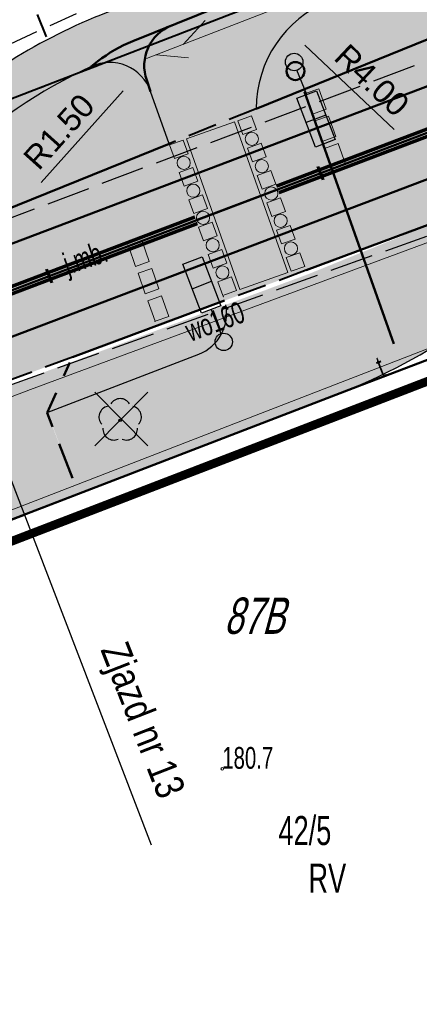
# Model space of a CAD drawing. Header units: metres. Extents: x 7429064 to 7431133, y 5709479 to 5714472.
# Tile 10 of 140: x 7429258 to 7429272, y 5709646 to 5709680. Entities that reach past the tile are written whole.
import ezdxf
from ezdxf.enums import TextEntityAlignment as Align

# ---------------------------------------------------------------- set-up
doc = ezdxf.new("R2010")
doc.units = ezdxf.units.M
for name, pattern in [('1', [0]), ('12', [3, 1, -1, 0, -1]), ('2_KTCR01', [1.5, 1, -0.5]), ('2_KTJZ01', [2, 1.5, -0.5]), ('3_KTJZ01', [2, 1.5, -0.5]), ('4', [2.5, 1.5, -1]), ('4_SUPT_01', [0]), ('4_SUPW_01', [0]), ('7_1', [0]), ('7_SUPT_01', [0]), ('7_SUPW_01', [0]), ('CENTER2', [1.125, 0.75, -0.125, 0.125, -0.125]), ('DASHED', [19.05, 12.7, -6.35]), ('HIDDEN', [0.375, 0.25, -0.125])]:
    doc.linetypes.add(name, pattern=pattern)
for name, color, linetype, lineweight in [('#proj. światłowód', 1, '2_KTCR01', 18), ('_D_7_TEREN NIEZBEDNY DLA OB_BUD', 252, 'HIDDEN', 50), ('_D_8_Wymiary', 7, 'Continuous', 20), ('_skarpy', 84, 'Continuous', 40), ('_wycinka_ZUDP', 1, 'Continuous', 30), ('D_1_KOCIE OCZKA', 7, 'Continuous', 50), ('D_1_LINIA_KRAWĘŻNIK_BET_20_30 WYN 0-2 CM', 5, 'HIDDEN', 40), ('D_1_LINIA_KRAWĘŻNIK_BET_20_30 WYN 12 CM - III', 7, 'Continuous', 50), ('EADTD_T_0', 252, 'Continuous', 25), ('gaPoziome', 7, 'Continuous', 30), ('GMINA_L_0', 252, '12', 35), ('HECZ BRUKOWANIA KOSTKA KAMIENNA 9_11', 42, 'Continuous', 13), ('KRAWĘŻNIK BETONOWY 12_25 WYN 0 CM', 250, 'DASHED', 50), ('KTJZ_E_T_0', 252, 'Continuous', 15), ('KTJZ_L_0', 252, '2_KTJZ01', 30), ('LINIE_ROZGRANICZAJACE_L_0', 252, 'Continuous', 50), ('OBOP_T_1', 82, 'Continuous', 30), ('OBREB_L_0', 252, '4', 18), ('RTPW_T_0', 252, 'Continuous', 15), ('SUPT_E_T_0', 252, 'Continuous', 15), ('SUPT_L_0', 252, '4_SUPT_01', 18), ('SUPW_E_T_0', 252, 'Continuous', 15), ('SUPW_L_0', 252, '4_SUPW_01', 18)]:
    doc.layers.add(name, color=color, linetype=linetype, lineweight=lineweight)
for name, color, linetype in [('[osw]_istn_oprawy oświetleniowe - demontaż', 5, 'Continuous'), ('_1_Mapa', 7, 'Continuous'), ('_1_X-REFY', 7, 'Continuous'), ('C-DROGI-SYTUACJA-ETYKIETY', 7, 'Continuous'), ('D_1_LINIA_OPIS_ZJAZDY', 7, 'Continuous'), ('zzz.gaHSDomyslna', 7, 'Continuous')]:
    doc.layers.add(name, color=color, linetype=linetype)
doc.layers.add('_Brudnopis', color=22, linetype='Continuous', lineweight=50, plot=False)
for name, color, linetype, lineweight, true_color, transparency in [('_D_2_HECZ_CPR', 7, 'Continuous', 0, 0xb3b3ff, 0.5), ('D_2_HECZ_JEZDNIA KR3- NOWA KONSTRUKCJA', 7, 'Continuous', 13, 0x99e6ff, 0.3), ('D_2_HECZ_ZIELEN', 7, 'Continuous', 13, 0xd6ffd6, 0.3)]:
    doc.layers.add(name, color=color, linetype=linetype, lineweight=lineweight, true_color=true_color, transparency=transparency)
doc.layers.add('D_1_LINIA_OBRZEŻE_BET_6x30cm - III', color=24, linetype='Continuous', lineweight=30, transparency=0.3)
doc.layers.add('D_2_HECZ_ZJAZDY - KOSTKA BET', color=214, linetype='Continuous', lineweight=13, transparency=0.3)
for name, color, linetype, lineweight, true_color in [('DZIALKA_L_0', 7, '1', 40, 0x008000), ('DZIALKA_T_0', 7, 'Continuous', 40, 0x008000), ('HECZ DROGI ROWEROWE', 7, 'Continuous', 13, 0xff8a8a), ('KONTUR_T_0', 7, 'Continuous', 18, 0x008000)]:
    doc.layers.add(name, color=color, linetype=linetype, lineweight=lineweight, true_color=true_color)
doc.styles.add('major_arial', font='arial.ttf')
doc.styles.add('Styl Arial', font='arial.ttf', dxfattribs={"width": 0.8, "height": 0.9})
doc.dimstyles.new('major_500', dxfattribs={"dimtxt": 0.8, "dimasz": 0.8, "dimexe": 0.5, "dimexo": 1, "dimgap": 0.3, "dimtad": 1, "dimzin": 1, "dimdsep": 46, "dimtxsty": 'major_arial', "dimcen": 0, "dimse1": 1, "dimse2": 1, "dimaunit": 1, "dimadec": 1, "dimazin": 0, "dimtfac": 1, "dimtix": 1, "dimtmove": 0, "dimatfit": 3, "dimfxl": 2, "dimfxlon": 1, "dimtolj": 1, "dimarcsym": 0})

# ---------------------------------------------------------------- blocks, each defined once
blk = doc.blocks.new('A$C59100B2D')
at = {"layer": '_wycinka_ZUDP'}
for points in [[(0.701, -0.713), (-0.701, 0.713)], [(-0.7, -0.713), (0.701, 0.713)]]:
    blk.add_lwpolyline(points, dxfattribs=at)
blk = doc.blocks.new('*D63')
at = {"layer": '_D_8_Wymiary', "color": 0, "lineweight": -2, "transparency": 16777216}
blk.add_line((7429270.945, 5709676.331), (7429267.862, 5709679.243), dxfattribs=at)
at = {"layer": '_D_8_Wymiary', "color": 0, "transparency": 16777216}
blk.add_solid([(7429267.953, 5709679.34), (7429267.77, 5709679.146), (7429267.28, 5709679.793)], dxfattribs=at)
at = {"layer": 'Defpoints', "color": 0, "transparency": 16777216}
for p in [(7429267.28, 5709679.793), (7429270.188, 5709677.046)]:
    blk.add_point(p, dxfattribs=at)
at = {"layer": '_D_8_Wymiary', "color": 0, "transparency": 16777216, "insert": (7429270.18, 5709678.027), "char_height": 0.8, "attachment_point": 5, "rotation": 316.6315, "style": 'major_arial'}
blk.add_mtext('\\A1;R4.00', dxfattribs=at)
blk = doc.blocks.new('*D64')
at = {"layer": '_D_8_Wymiary', "color": 0, "lineweight": -2, "transparency": 16777216}
blk.add_line((7429258.775, 5709674.505), (7429261.602, 5709677.665), dxfattribs=at)
at = {"layer": '_D_8_Wymiary', "color": 0, "transparency": 16777216}
blk.add_solid([(7429261.503, 5709677.754), (7429261.702, 5709677.576), (7429262.136, 5709678.262)], dxfattribs=at)
at = {"layer": 'Defpoints', "color": 0, "transparency": 16777216}
for p in [(7429262.136, 5709678.262), (7429261.136, 5709677.144)]:
    blk.add_point(p, dxfattribs=at)
at = {"layer": '_D_8_Wymiary', "color": 0, "transparency": 16777216, "insert": (7429259.394, 5709676.259), "char_height": 0.8, "attachment_point": 5, "rotation": 48.1798, "style": 'major_arial'}
blk.add_mtext('\\A1;R1.50', dxfattribs=at)
blk = doc.blocks.new('3_OBOP02_01')
at = {"linetype": 'Continuous'}
blk.add_circle((0, 0), 0.045, dxfattribs=at)
for centre, start, end in [((0, 0.375), 30.1401, 149.8599), ((-0.357, 0.116), 102.1445, 221.86), ((0.357, 0.116), 318.14, 77.8555), ((-0.22, -0.303), 174.1482, 293.8542), ((0.22, -0.303), 246.1458, 5.8518)]:
    blk.add_arc(centre, 0.375, start, end, dxfattribs=at)
blk = doc.blocks.new('3_RTPW01')
at = {"linetype": 'Continuous'}
blk.add_circle((0, 0), 0.045, dxfattribs=at)
blk = doc.blocks.new('X-ref_MDCP_Szara')
at = {"layer": 'DZIALKA_L_0', "linetype": '1'}
for p, q in [((7429307.84, 5709696.73), (7429130.469, 5709628.223)), ((7429254.23, 5709661.54), (7429279.02, 5709671.07))]:
    blk.add_line(p, q, dxfattribs=at)
at = {"layer": 'GMINA_L_0', "linetype": '12'}
blk.add_line((7429100.731, 5709616.737), (7429307.84, 5709696.73), dxfattribs=at)
at = {"layer": 'KTJZ_L_0', "linetype": '3_KTJZ01'}
for p, q in [((7429244.04, 5709668.13), (7429272.11, 5709678.71)), ((7429273.94, 5709673.32), (7429245.41, 5709663.13))]:
    blk.add_line(p, q, dxfattribs=at)
at = {"layer": 'LINIE_ROZGRANICZAJACE_L_0', "flags": 128}
for points in [[(7429269.686, 5709667.482), (7429272.487, 5709668.547)], [(7429269.686, 5709667.482), (7429272.487, 5709668.547)], [(7429254.23, 5709661.54), (7429269.686, 5709667.482)], [(7429254.23, 5709661.54), (7429269.686, 5709667.482)]]:
    blk.add_lwpolyline(points, dxfattribs=at)
at = {"layer": 'OBREB_L_0', "linetype": '4'}
blk.add_line((7429254.23, 5709661.54), (7429279.02, 5709671.07), dxfattribs=at)
at = {"layer": 'SUPT_L_0', "linetype": '7_SUPT_01'}
for p, q in [((7429262.413, 5709678.776), (7429267.077, 5709680.58)), ((7429263.673, 5709679.263), (7429264.425, 5709680.09)), ((7429262.74, 5709678.903), (7429263.853, 5709678.797)), ((7429230.45, 5709652.66), (7429278.75, 5709671.36))]:
    blk.add_line(p, q, dxfattribs=at)
at = {"layer": 'SUPW_L_0', "linetype": '7_SUPW_01'}
for q in [(7429295.17, 5709680.98), (7429178.651, 5709637.494)]:
    blk.add_line((7429258.41, 5709667.37), q, dxfattribs=at)
at = {"layer": 'SUPW_L_0', "linetype": '7_1'}
for p, q in [((7429258.41, 5709667.37), (7429295.17, 5709680.98)), ((7429178.651, 5709637.494), (7429258.41, 5709667.37))]:
    blk.add_line(p, q, dxfattribs=at)
at = {"layer": 'OBOP_T_1'}
blk.add_blockref('3_OBOP02_01', (7429261.5, 5709666.313), dxfattribs=at)
at = {"layer": 'RTPW_T_0'}
blk.add_blockref('3_RTPW01', (7429265.02, 5709654.31), dxfattribs=at)
at = {"layer": 'DZIALKA_T_0', "width": 0.7}
blk.add_text('42/5', height=1, dxfattribs=at).set_placement((7429266.958, 5709652.683), align=Align.TOP_LEFT)
at = {"layer": 'EADTD_T_0', "oblique": 15, "width": 0.7}
blk.add_text('87B', height=1.25, dxfattribs=at).set_placement((7429266.124, 5709658.958), align=Align.CENTER)
at = {"layer": 'KONTUR_T_0', "width": 0.7}
blk.add_text('RV', height=1, dxfattribs=at).set_placement((7429267.992, 5709651.041), align=Align.TOP_LEFT)
at = {"layer": 'KTJZ_E_T_0', "width": 0.7}
blk.add_text('j.mb.', height=0.75, rotation=18.7117, dxfattribs=at).set_placement((7429260.325, 5709671.834), align=Align.MIDDLE)
at = {"layer": 'RTPW_T_0', "width": 0.7}
blk.add_text('180.7', height=0.75, dxfattribs=at).set_placement((7429265.02, 5709654.31))
at = {"layer": 'SUPT_E_T_0', "width": 0.7}
blk.add_text('t', height=0.75, rotation=21.1646, dxfattribs=at).set_placement((7429270.475, 5709668.156), align=Align.MIDDLE)
at = {"layer": 'SUPW_E_T_0', "width": 0.7}
blk.add_text('wo160', height=0.75, rotation=20.3165, dxfattribs=at).set_placement((7429264.764, 5709669.723), align=Align.MIDDLE)
blk = doc.blocks.new('gaHSPos')
at = {"color": 0, "linetype": 'Continuous', "lineweight": 0}
blk.add_point((0, 0), dxfattribs=at)
blk = doc.blocks.new('X-ref_Oświetlenie i teletechnika')
at = {"layer": '#proj. światłowód', "lineweight": 30, "flags": 128}
blk.add_lwpolyline([(7429617.95, 5709967.85), (7429611.163, 5709956.371), (7429573.165, 5709923.859), (7429535.247, 5709891.397), (7429497.339, 5709858.957), (7429459.29, 5709826.673), (7429421.225, 5709794.375), (7429383.144, 5709762.063), (7429345.12, 5709729.801), (7429305.765, 5709699.935), (7429266.407, 5709683.285), (7429226.48, 5709664.88)], dxfattribs=at)
at = {"layer": 'gaPoziome', "color": 140}
for p in [(7429263.269, 5709679.916), (7429263.269, 5709679.916), (7429260.504, 5709678.504), (7429260.504, 5709678.504)]:
    blk.add_blockref('gaHSPos', p, dxfattribs=at)
blk = doc.blocks.new('*U261')
at = {"layer": 'zzz.gaHSDomyslna'}
blk.add_hatch(color=1, dxfattribs=at).paths.add_polyline_path([(2.421, -4.977), (4.08, -4.39), (2.243, 0.795), (0.584, 0.207)])
at = {"layer": 'zzz.gaHSDomyslna', "color": 1, "linetype": 'Continuous', "lineweight": 0}
blk.add_lwpolyline([(2.421, -4.977), (4.08, -4.39), (2.243, 0.795), (0.584, 0.207)], close=True, dxfattribs=at)
blk = doc.blocks.new('*U262')
at = {"layer": 'zzz.gaHSDomyslna'}
for points in [[(2.995, 0.53), (2.523, 0.363), (2.357, 0.835), (2.828, 1.002)], [(0, 0), (0.471, 0.167), (0.638, -0.304), (0.167, -0.471)], [(3.329, -0.412), (2.857, -0.579), (2.69, -0.108), (3.162, 0.059)], [(0.334, -0.943), (0.805, -0.776), (0.972, -1.247), (0.501, -1.414)], [(3.663, -1.355), (3.191, -1.522), (3.024, -1.051), (3.496, -0.884)], [(0.668, -1.885), (1.139, -1.718), (1.306, -2.19), (0.835, -2.357)], [(3.996, -2.297), (3.525, -2.464), (3.358, -1.993), (3.83, -1.826)], [(1.002, -2.828), (1.473, -2.661), (1.64, -3.132), (1.169, -3.299)], [(4.33, -3.24), (3.859, -3.407), (3.692, -2.936), (4.163, -2.769)], [(1.336, -3.77), (1.807, -3.604), (1.974, -4.075), (1.502, -4.242)], [(4.664, -4.183), (4.193, -4.35), (4.026, -3.878), (4.497, -3.711)], [(1.669, -4.713), (2.141, -4.546), (2.308, -5.017), (1.836, -5.184)]]:
    blk.add_hatch(color=140, dxfattribs=at).paths.add_polyline_path(points)
at = {"layer": 'zzz.gaHSDomyslna', "color": 140, "linetype": 'Continuous', "lineweight": 0}
for points in [[(2.995, 0.53), (2.523, 0.363), (2.357, 0.835), (2.828, 1.002), (2.995, 0.53)], [(0, 0), (0.471, 0.167), (0.638, -0.304), (0.167, -0.471), (0, 0)], [(3.329, -0.412), (2.857, -0.579), (2.69, -0.108), (3.162, 0.059), (3.329, -0.412)], [(0.334, -0.943), (0.805, -0.776), (0.972, -1.247), (0.501, -1.414), (0.334, -0.943)], [(3.663, -1.355), (3.191, -1.522), (3.024, -1.051), (3.496, -0.884), (3.663, -1.355)], [(0.668, -1.885), (1.139, -1.718), (1.306, -2.19), (0.835, -2.357), (0.668, -1.885)], [(3.996, -2.297), (3.525, -2.464), (3.358, -1.993), (3.83, -1.826), (3.996, -2.297)], [(1.002, -2.828), (1.473, -2.661), (1.64, -3.132), (1.169, -3.299), (1.002, -2.828)], [(4.33, -3.24), (3.859, -3.407), (3.692, -2.936), (4.163, -2.769), (4.33, -3.24)], [(1.336, -3.77), (1.807, -3.604), (1.974, -4.075), (1.502, -4.242), (1.336, -3.77)], [(4.664, -4.183), (4.193, -4.35), (4.026, -3.878), (4.497, -3.711), (4.664, -4.183)], [(1.669, -4.713), (2.141, -4.546), (2.308, -5.017), (1.836, -5.184), (1.669, -4.713)]]:
    blk.add_lwpolyline(points, close=True, dxfattribs=at)
at = {"layer": 'zzz.gaHSDomyslna'}
blk.add_blockref('*U261', (0, 0), dxfattribs=at)
at = {"layer": 'zzz.gaHSDomyslna', "color": 140}
for p in [(-0.014, 0.041), (1.851, -5.225)]:
    blk.add_blockref('gaHSPos', p, dxfattribs=at)
blk = doc.blocks.new('*U264')
at = {"linetype": 'Continuous', "lineweight": 0}
h = blk.add_hatch(color=0, dxfattribs=at)
edge = h.paths.add_edge_path()
edge.add_ellipse((-0.228, 0.39), major_axis=(0, 0.39), ratio=0.333333, start_angle=339.1791, end_angle=685.9352)
edge.add_line((-0.155, 0.713), (-0.151, 0.752))
edge.add_line((-0.151, 0.752), (0.003, 0.445))
edge.add_arc((-0.011, 0.437), 0.016, 0, 26.5651, ccw=False)
edge.add_line((0.005, 0.437), (0.005, 0.276))
edge.add_arc((0.021, 0.276), 0.016, 180, 270)
edge.add_line((0.021, 0.26), (0.049, 0.26))
edge.add_arc((0.049, 0.276), 0.016, 270, 290.3551)
edge.add_line((0.055, 0.261), (0.103, 0.279))
edge.add_ellipse((0.227, 0.39), major_axis=(0, 0.39), ratio=0.333333, start_angle=106.5707, end_angle=378.3144)
edge.add_line((0.187, 0.76), (0.14, 0.987))
edge.add_line((0.14, 0.987), (0.163, 1.147))
edge.add_line((0.163, 1.147), (0.167, 1.147))
edge.add_line((0.167, 1.147), (0.176, 1.175))
edge.add_line((0.176, 1.175), (0.176, 1.211))
edge.add_line((0.176, 1.211), (0.093, 1.211))
edge.add_line((0.093, 1.211), (0.089, 1.175))
edge.add_line((0.089, 1.175), (0.132, 1.147))
edge.add_line((0.132, 1.147), (0.12, 1.067))
edge.add_line((0.12, 1.067), (-0.117, 1.067))
edge.add_line((-0.117, 1.067), (-0.103, 1.191))
edge.add_spline(control_points=[(-0.103, 1.191), (-0.102, 1.195), (-0.095, 1.208), (-0.078, 1.21), (-0.065, 1.211)], knot_values=[0, 0, 0, 0, 0.02025, 0.071822, 0.071822, 0.071822, 0.071822], degree=3, periodic=0)
edge.add_line((-0.065, 1.211), (-0.033, 1.211))
edge.add_line((-0.033, 1.211), (-0.033, 1.3))
edge.add_line((-0.033, 1.3), (-0.085, 1.3))
edge.add_spline(control_points=[(-0.085, 1.3), (-0.091, 1.299), (-0.097, 1.296), (-0.102, 1.293)], knot_values=[0.067484, 0.067484, 0.067484, 0.067484, 0.093736, 0.093736, 0.093736, 0.093736], degree=3, periodic=0)
edge.add_arc((-0.075, 1.247), 0.0531, 120.1379, 168.8933)
edge.add_line((-0.127, 1.257), (-0.181, 0.755))
h.paths.add_polyline_path([(-0.127, 0.975), (0.107, 0.975), (0.032, 0.455), (-0.144, 0.809)], flags=16)
edge = h.paths.add_edge_path(flags=16)
edge.add_ellipse((-0.228, 0.39), major_axis=(0, -0.292), ratio=0.350072, start_angle=159.1526, end_angle=502.0815, ccw=False)
edge.add_line((-0.191, 0.663), (-0.211, 0.477))
edge.add_arc((-0.219, 0.478), 0.00832, 322.797, 353.8856, ccw=False)
edge.add_line((-0.213, 0.473), (-0.234, 0.446))
edge.add_arc((-0.215, 0.431), 0.0237, 142.797, 180)
edge.add_line((-0.238, 0.431), (-0.238, 0.371))
edge.add_arc((-0.23, 0.371), 0.00832, 180, 270)
edge.add_line((-0.23, 0.363), (-0.225, 0.363))
edge.add_arc((-0.225, 0.371), 0.00832, 270, 333.0195)
edge.add_spline(control_points=[(-0.217, 0.367), (-0.21, 0.383), (-0.195, 0.411), (-0.184, 0.442), (-0.182, 0.457), (-0.182, 0.458)], knot_values=[0.007888, 0.007888, 0.007888, 0.007888, 0.089431, 0.152858, 0.158023, 0.158023, 0.158023, 0.158023], degree=3, periodic=0)
edge.add_line((-0.182, 0.458), (-0.165, 0.621))
edge = h.paths.add_edge_path(flags=16)
edge.add_line((0.127, 0.896), (0.162, 0.727))
edge.add_ellipse((0.227, 0.39), major_axis=(0, 0.39), ratio=0.333333, start_angle=390.3444, end_angle=440.4059)
edge.add_line((0.099, 0.455), (0.064, 0.455))
edge.add_line((0.064, 0.455), (0.127, 0.896))
edge = h.paths.add_edge_path(flags=16)
edge.add_ellipse((0.227, 0.39), major_axis=(0, -0.292), ratio=0.350072, start_angle=290.1309, end_angle=617.1604, ccw=False)
edge.add_line((0.131, 0.289), (0.227, 0.325))
edge.add_arc((0.181, 0.387), 0.0774, 307.1318, 362.4334)
edge.add_line((0.258, 0.39), (0.258, 0.439))
edge.add_arc((0.242, 0.439), 0.016, 0, 90)
edge.add_line((0.242, 0.455), (0.128, 0.455))
blk = doc.blocks.new('zk.P-14')
at = {"linetype": 'Continuous', "lineweight": 0}
blk.add_hatch(color=0, dxfattribs=at).paths.add_polyline_path([(0.375, -0.5), (0.375, 0), (-0.375, 0), (-0.375, -0.5)])
at = {"color": 0, "linetype": 'Continuous', "lineweight": 0}
blk.add_lwpolyline([(-0.375, 0), (0.375, 0), (0.375, -0.5), (-0.375, -0.5), (-0.375, 0)], dxfattribs=at)
blk = doc.blocks.new('*U233')
at = {"layer": 'zzz.gaHSDomyslna', "color": 140, "rotation": 109.5048767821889}
for p in [(-0.793, 2.239), (-0.459, 1.296), (-0.125, 0.353)]:
    blk.add_blockref('zk.P-14', p, dxfattribs=at)
at = {"layer": 'zzz.gaHSDomyslna', "color": 140}
for p in [(-0.94, 2.654), (0, 0)]:
    blk.add_blockref('gaHSPos', p, dxfattribs=at)
blk = doc.blocks.new('*U239')
at = {"layer": 'zzz.gaHSDomyslna', "color": 140}
for points in [[(18.666, 7.196, 0.12, 0.12, 0), (-0.042, 0.112, 0.12, 0.12, 0)], [(18.751, 6.971, 0.12, 0.12, 0), (0.042, -0.112, 0.12, 0.12, 0)]]:
    blk.add_lwpolyline(points, format="xyseb", dxfattribs=at)
at = {"color": 140}
for p in [(18.709, 7.083), (0, 0)]:
    blk.add_blockref('gaHSPos', p, dxfattribs=at)
blk = doc.blocks.new('*U240')
at = {"layer": 'zzz.gaHSDomyslna', "color": 140}
for points in [[(8.65, 3.421, 0.12, 0.12, -0.003018), (6.174, 2.466, 0.12, 0.12, 0), (-0.042, 0.112, 0.12, 0.12, 0)], [(8.738, 3.197, 0.12, 0.12, -0.003018), (6.259, 2.241, 0.12, 0.12, 0), (0.042, -0.112, 0.12, 0.12, 0)]]:
    blk.add_lwpolyline(points, format="xyseb", dxfattribs=at)
at = {"color": 140}
for p in [(8.694, 3.309), (0, 0)]:
    blk.add_blockref('gaHSPos', p, dxfattribs=at)
blk = doc.blocks.new('doświetlenie')
at = {"layer": '[osw]_istn_oprawy oświetleniowe - demontaż', "lineweight": 30}
h = blk.add_hatch(color=1, dxfattribs=at)
h.dxf.hatch_style = 1
h.paths.add_polyline_path([(7430126.269, 5712557.897), (7430126.269, 5712558.497), (7430125.519, 5712558.497), (7430125.519, 5712557.897)])
at = {"layer": '[osw]_istn_oprawy oświetleniowe - demontaż', "color": 1, "lineweight": 30, "flags": 128}
blk.add_lwpolyline([(7430124.769, 5712557.897), (7430124.769, 5712558.497), (7430126.269, 5712558.497), (7430126.269, 5712557.897)], close=True, dxfattribs=at)
for points in [[(7430125.519, 5712558.497), (7430125.519, 5712557.897)], [(7430124.769, 5712558.197), (7430124.019, 5712558.184)]]:
    blk.add_lwpolyline(points, dxfattribs=at)
at = {"layer": '[osw]_istn_oprawy oświetleniowe - demontaż', "color": 1, "lineweight": 30}
blk.add_circle((7430123.769, 5712558.192), 0.25, dxfattribs=at)
blk = doc.blocks.new('KOCIE OCZKO')
at = {"layer": 'D_1_KOCIE OCZKA'}
h = blk.add_hatch(color=6, dxfattribs=at)
h.dxf.hatch_style = 1
edge = h.paths.add_edge_path()
edge.add_arc((7409222.655, 5695210.451), 0.227, 0, 360)
at = {"layer": 'D_1_KOCIE OCZKA', "lineweight": 18}
blk.add_circle((7409222.655, 5695210.451), 0.227, dxfattribs=at)
blk = doc.blocks.new('X-ref_SOR')
at = {"layer": '[osw]_istn_oprawy oświetleniowe - demontaż', "xscale": 1.2, "yscale": 1.2, "zscale": 1.2}
for p, rotation in [((-2157493.257, 11590469.852), 290.9194303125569), ((17016025.826, -171122.179), 110.9194303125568)]:
    blk.add_blockref('doświetlenie', p, dxfattribs=dict(at, rotation=rotation))
at = {"layer": 'D_1_KOCIE OCZKA', "rotation": 318.6994873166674}
for p in [(-1895860.126, 6321251.418), (-1895862.472, 6321250.591), (-1895859.781, 6321250.474), (-1895862.141, 6321249.631), (-1895859.453, 6321249.536), (-1895861.806, 6321248.698), (-1895859.13, 6321248.596), (-1895861.472, 6321247.756), (-1895858.774, 6321247.641), (-1895861.138, 6321246.813)]:
    blk.add_blockref('KOCIE OCZKO', p, dxfattribs=at)
at = {"layer": 'gaPoziome', "color": 140}
for p in [(7429263.269, 5709679.916), (7429263.269, 5709679.916), (7429260.504, 5709678.504), (7429260.504, 5709678.504)]:
    blk.add_blockref('gaHSPos', p, dxfattribs=at)
at = {"layer": 'gaPoziome', "color": 140, "rotation": 124.9964014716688}
blk.add_blockref('*U264', (7429259.132, 5709678.849), dxfattribs=at)
at = {"layer": 'gaPoziome'}
for name, p in [('*U240', (7429266.928, 5709674.268)), ('*U233', (7429268.799, 5709674.977)), ('*U262', (7429263.203, 5709675.799)), ('*U239', (7429245.413, 5709666.122)), ('*U233', (7429262.701, 5709669.729))]:
    blk.add_blockref(name, p, dxfattribs=at)
blk = doc.blocks.new('AeccTickLine')
at = {"color": 0, "linetype": 'ByBlock', "lineweight": -2}
blk.add_line((0, 1), (0, -1), dxfattribs=at)
blk = doc.blocks.new('OŚ_Dąbrowskiego_1')
at = {"layer": '_D_8_Wymiary', "color": 1, "linetype": 'CENTER2', "lineweight": 35, "flags": 128}
blk.add_lwpolyline([(7429230.998, 5709660.664), (7429273.145, 5709676.622, 0.085629), (7429337.582, 5709714.618), (7429502.301, 5709854.381), (7429714.669, 5710036.139), (7429868.111, 5710165.952)], format="xyb", dxfattribs=at)
at = {"layer": 'C-DROGI-SYTUACJA-ETYKIETY', "color": 7, "linetype": 'Continuous', "lineweight": 60, "xscale": 0.25, "yscale": 0.25, "zscale": 0.25, "rotation": 20.73736432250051}
for p in [(7429268.406, 5709674.828), (7429259.054, 5709671.287)]:
    blk.add_blockref('AeccTickLine', p, dxfattribs=at)

msp = doc.modelspace()

# ---------------------------------------------------------------- hatches: boundary and pattern name
at = {"layer": '_D_2_HECZ_CPR', "transparency": 33554585}
h = msp.add_hatch(color=256, dxfattribs=at)
h.dxf.hatch_style = 1
edge = h.paths.add_edge_path()
edge.add_arc((7429261.829, 5709685.889), 20, 291.0341, 305.4392)
edge.add_arc((7429285.022, 5709653.3), 20, 110.3582, 125.4392, ccw=False)
edge.add_line((7429278.064, 5709672.051), (7429278.769, 5709672.312))
edge.add_arc((7429291.755, 5709705.898), 36.009, 246.9405, 248.8614, ccw=False)
edge.add_arc((7429276.095, 5709668.12), 4.9, 71.4855, 108.2974)
edge.add_line((7429274.556, 5709672.772), (7429274.368, 5709673.342))
edge.add_arc((7429276.095, 5709668.12), 5.5, 71.4855, 108.2974, ccw=False)
edge.add_arc((7429276.412, 5709669.068), 4.5, 49.9394, 71.4855, ccw=False)
edge.add_line((7429279.308, 5709672.512), (7429279.682, 5709672.651))
edge.add_arc((7429276.412, 5709669.068), 4.85, 47.6184, 71.4855)
edge.add_arc((7429276.095, 5709668.12), 5.85, 71.4855, 108.6391)
edge.add_line((7429274.225, 5709673.663), (7429272.597, 5709673.222))
edge.add_line((7429272.597, 5709673.222), (7429267.965, 5709671.341))
edge.add_line((7429267.965, 5709671.341), (7429265.139, 5709670.293))
edge.add_arc((7429263.67, 5709669.99), 1.5, -68.9659, 11.6204, ccw=False)
edge.add_line((7429264.208, 5709668.59), (7429258.993, 5709666.585))
edge.add_line((7429258.993, 5709666.585), (7429260.059, 5709663.781))
edge.add_line((7429260.059, 5709663.781), (7429269.007, 5709667.222))
at = {"layer": 'D_2_HECZ_JEZDNIA KR3- NOWA KONSTRUKCJA'}
h = msp.add_hatch(color=256, dxfattribs=at)
h.dxf.hatch_style = 1
edge = h.paths.add_edge_path()
edge.add_arc((7429610.557, 5709990.469), 30, 310.559, 314.2935)
edge.add_arc((7429610.557, 5709990.469), 30, 314.2935, 325.3941)
edge.add_line((7429635.249, 5709973.431), (7429635.899, 5709972.672))
edge.add_line((7429635.899, 5709972.672), (7429667.702, 5709999.89))
edge.add_line((7429667.702, 5709999.89), (7429675.246, 5710006.347))
edge.add_line((7429675.246, 5710006.347), (7429712.724, 5710038.423))
edge.add_line((7429712.724, 5710038.423), (7429823.828, 5710132.378))
edge.add_line((7429823.828, 5710132.378), (7429834.316, 5710141.377))
edge.add_line((7429834.316, 5710141.377), (7429846.156, 5710151.524))
edge.add_line((7429846.156, 5710151.524), (7429850.099, 5710146.734))
edge.add_line((7429850.099, 5710146.734), (7429838.187, 5710136.85))
edge.add_line((7429838.187, 5710136.85), (7429827.698, 5710127.833))
edge.add_line((7429827.698, 5710127.833), (7429716.613, 5710033.854))
edge.add_line((7429716.613, 5710033.854), (7429633.474, 5709962.699))
edge.add_arc((7429636.726, 5709958.9), 5, 130.559, 193.2571)
edge.add_line((7429631.859, 5709957.753), (7429636.051, 5709939.958))
edge.add_line((7429636.051, 5709939.958), (7429630.653, 5709938.888))
edge.add_line((7429630.653, 5709938.888), (7429629.491, 5709943.821))
edge.add_arc((7429623.651, 5709942.445), 6, 13.2571, 130.559)
edge.add_line((7429619.749, 5709947.003), (7429619.729, 5709946.986))
edge.add_line((7429619.729, 5709946.986), (7429617.779, 5709949.265))
edge.add_line((7429617.779, 5709949.265), (7429606.383, 5709939.512))
edge.add_line((7429606.383, 5709939.512), (7429594.274, 5709929.149))
edge.add_line((7429594.274, 5709929.149), (7429594.825, 5709928.314))
edge.add_line((7429594.825, 5709928.314), (7429589.708, 5709924.935))
edge.add_arc((7429606.237, 5709899.9), 30, 123.434, 130.559)
edge.add_line((7429586.73, 5709922.692), (7429529.23, 5709873.48))
edge.add_line((7429529.23, 5709873.48), (7429502.179, 5709850.343))
edge.add_line((7429502.179, 5709850.343), (7429339.523, 5709712.33))
edge.add_arc((7429194.822, 5709882.942), 223.711, 294.66533, 310.3021, ccw=False)
edge.add_arc((7429190.304, 5709894.737), 236.317, 290.79615, 294.46753, ccw=False)
edge.add_line((7429274.207, 5709673.816), (7429245.41, 5709663.13))
edge.add_line((7429245.41, 5709663.13), (7429242.106, 5709661.907))
edge.add_line((7429242.106, 5709661.907), (7429240.354, 5709666.717))
edge.add_line((7429240.354, 5709666.717), (7429244.254, 5709668.201))
edge.add_line((7429244.254, 5709668.201), (7429272.082, 5709679.428))
edge.add_arc((7429195.246, 5709882.369), 217, 290.73736, 310.31443)
edge.add_line((7429335.641, 5709716.905), (7429500.355, 5709856.664))
edge.add_line((7429500.355, 5709856.664), (7429629.269, 5709966.997))
edge.add_line((7429629.269, 5709966.997), (7429630.064, 5709967.677))
at = {"layer": 'D_2_HECZ_ZIELEN'}
h = msp.add_hatch(color=256, dxfattribs=at)
h.dxf.hatch_style = 1
h.paths.add_polyline_path([(7429286.838, 5709685.646, -0.082676), (7429276.552, 5709682.791, 0.069526), (7429269.168, 5709680.948), (7429268.691, 5709680.755, 0.305615), (7429266.188, 5709677.05), (7429272.082, 5709679.428, 0.018454)])
h = msp.add_hatch(color=256, dxfattribs=at)
h.dxf.hatch_style = 1
h.paths.add_polyline_path([(7429262.55, 5709677.645, 0.442211), (7429260.504, 5709678.504, 0.079548), (7429255.655, 5709675.231), (7429251.096, 5709670.961), (7429263.189, 5709675.84)])
at = {"layer": 'D_2_HECZ_ZJAZDY - KOSTKA BET', "transparency": 33554508}
h = msp.add_hatch(color=256, dxfattribs=at)
h.dxf.hatch_style = 1
h.paths.add_polyline_path([(7429259.767, 5709668.3), (7429253.484, 5709665.97), (7429255.22, 5709665.174), (7429256.326, 5709662.346), (7429260.059, 5709663.781), (7429258.987, 5709666.571)])
at = {"layer": 'HECZ BRUKOWANIA KOSTKA KAMIENNA 9_11', "transparency": 33554534}
h = msp.add_hatch(color=256, dxfattribs=at)
h.dxf.hatch_style = 1
edge = h.paths.add_edge_path()
edge.add_line((7429265.139, 5709670.293), (7429259.767, 5709668.3))
edge.add_line((7429259.767, 5709668.3), (7429258.983, 5709666.581))
edge.add_line((7429258.983, 5709666.581), (7429264.208, 5709668.59))
edge.add_arc((7429263.669, 5709669.991), 1.5, 291.038, 371.6165)
at = {"layer": 'HECZ DROGI ROWEROWE'}
h = msp.add_hatch(color=256, dxfattribs=at)
h.dxf.hatch_style = 1
edge = h.paths.add_edge_path()
edge.add_arc((7429195.216, 5709882.43), 216.948, 294.16695, 294.96774)
edge.add_line((7429286.791, 5709685.757), (7429285.662, 5709688.408))
edge.add_line((7429285.662, 5709688.408), (7429284.749, 5709687.985))
edge.add_line((7429284.749, 5709687.985), (7429283.937, 5709687.613))
edge.add_arc((7429272.019, 5709713.127), 28.161, 277.0606, 295.0398, ccw=False)
edge.add_arc((7429279.456, 5709655.445), 30, 97.6159, 111.9698)
edge.add_line((7429268.232, 5709683.266), (7429260.818, 5709680.275))
edge.add_arc((7429268.301, 5709661.727), 20, 111.9698, 133.1198)
edge.add_line((7429254.63, 5709676.326), (7429251.638, 5709673.524))
edge.add_arc((7429244.802, 5709680.823), 10, 291.9698, 313.1198, ccw=False)
edge.add_line((7429248.544, 5709671.549), (7429244.459, 5709669.901))
edge.add_line((7429244.459, 5709669.901), (7429243.693, 5709669.592))
edge.add_line((7429243.693, 5709669.592), (7429241.027, 5709667.297))
edge.add_line((7429241.027, 5709667.297), (7429240.361, 5709666.724))
edge.add_line((7429240.361, 5709666.724), (7429244.254, 5709668.201))
edge.add_line((7429244.254, 5709668.201), (7429251.096, 5709670.961))
edge.add_line((7429251.096, 5709670.961), (7429255.655, 5709675.231))
edge.add_arc((7429268.301, 5709661.727), 18.5, 114.927, 133.1198, ccw=False)
edge.add_arc((7429261.136, 5709677.144), 1.5, 19.5049, 114.927, ccw=False)
edge.add_line((7429262.55, 5709677.645), (7429263.189, 5709675.84))
edge.add_line((7429263.189, 5709675.84), (7429266.188, 5709677.05))
edge.add_arc((7429270.188, 5709677.046), 4, 111.9698, 179.9455, ccw=False)
edge.add_line((7429268.691, 5709680.755), (7429269.168, 5709680.948))
edge.add_arc((7429279.456, 5709655.445), 27.5, 96.0613, 111.9698, ccw=False)
edge.add_arc((7429273.12, 5709715.109), 32.5, 276.0613, 289.6202)

# ---------------------------------------------------------------- linework, layer by layer
at = {"layer": '_Brudnopis', "flags": 128}
for points in [[(7429230.998, 5709660.664), (7429273.145, 5709676.622, 0.085605), (7429337.585, 5709714.618), (7429368.823, 5709741.125), (7429502.301, 5709854.381), (7429714.669, 5710036.139), (7429868.111, 5710165.952)], [(7429230.466, 5709662.067), (7429272.613, 5709678.025, 0.085605), (7429336.614, 5709715.761), (7429367.852, 5709742.269)], [(7429231.529, 5709659.262), (7429273.676, 5709675.219, 0.085605), (7429338.555, 5709713.474), (7429369.793, 5709739.982)], [(7429260.504, 5709678.504), (7429260.73, 5709678.681, -0.070161), (7429261.94, 5709679.38), (7429268.7, 5709682.107, -0.069526), (7429276.42, 5709684.034, 0.082676), (7429286.311, 5709686.779, -0.082676)], [(7429262.55, 5709677.645), (7429262.415, 5709678.027, -0.400973), (7429263.269, 5709679.916)]]:
    msp.add_lwpolyline(points, format="xyb", dxfattribs=at)
for points in [[(7429267.859, 5709677.631), (7429270.936, 5709668.945)], [(7429264.122, 5709673.206), (7429266.928, 5709674.268)]]:
    msp.add_lwpolyline(points, dxfattribs=at)
at = {"layer": '_Brudnopis'}
msp.add_circle((7429267.543, 5709678.345), 0.308, dxfattribs=at)
at = {"layer": '_D_7_TEREN NIEZBEDNY DLA OB_BUD', "ltscale": 10, "const_width": 0.3, "flags": 128}
msp.add_lwpolyline([(7429838.642, 5710133.498), (7429838.163, 5710130.983), (7429669.785, 5709988.07), (7429674.221, 5709982.833), (7429665.132, 5709974.906), (7429667.705, 5709971.871), (7429662.832, 5709967.707), (7429665.637, 5709964.494), (7429637.109, 5709939.516), (7429616.438, 5709933.991), (7429410.711, 5709758.425), (7429398.46, 5709756.965), (7429363.725, 5709727.377), (7429364.497, 5709726.485), (7429330.157, 5709696.304), (7429317.553, 5709687.475), (7429303.139, 5709679.24), (7429296.402, 5709677.454), (7429295.854, 5709678.755), (7429285.213, 5709675.171), (7429285.468, 5709665.629), (7429278.469, 5709665.47), (7429278.347, 5709670.061), (7429254.481, 5709660.887), (7429229.937, 5709651.368), (7429224.487, 5709665.833), (7429244.657, 5709675.131), (7429249.847, 5709679.192), (7429269.079, 5709686.95), (7429282.549, 5709692.752), (7429296.468, 5709699.803), (7429307.464, 5709706.348), (7429318.986, 5709714.248), (7429330.313, 5709723.204), (7429495.004, 5709862.943), (7429615.273, 5709965.877), (7429632.42, 5709989.108), (7429648.373, 5710002.762), (7429661.377, 5710006.8), (7429669.911, 5710012.64), (7429707.476, 5710044.593), (7429834.508, 5710152.316), (7429838.121, 5710158.939), (7429844.755, 5710193.28), (7429843.741, 5710206.48), (7429852.314, 5710203.598), (7429849.368, 5710188.375), (7429850.227, 5710185.684), (7429848.746, 5710185.163), (7429846.827, 5710175.247), (7429842.58, 5710153.283), (7429856.534, 5710164.104), (7429864.199, 5710154.59)], close=True, dxfattribs=at)
at = {"layer": '_skarpy', "flags": 128}
msp.add_lwpolyline([(7429258.963, 5709679.527), (7429258.655, 5709680.292)], dxfattribs=at)
at = {"layer": 'D_1_LINIA_KRAWĘŻNIK_BET_20_30 WYN 0-2 CM', "ltscale": 4, "flags": 128}
for points in [[(7429266.188, 5709677.05), (7429263.189, 5709675.84)], [(7429267.914, 5709671.484), (7429265.101, 5709670.44)], [(7429259.855, 5709668.494), (7429253.292, 5709666.058)]]:
    msp.add_lwpolyline(points, dxfattribs=at)
at = {"layer": 'D_1_LINIA_KRAWĘŻNIK_BET_20_30 WYN 12 CM - III'}
for points in [[(7429286.838, 5709685.646, -0.018454), (7429272.082, 5709679.428), (7429266.188, 5709677.05)], [(7429274.211, 5709673.816, 0.008992), (7429274.007, 5709673.745), (7429267.914, 5709671.484)]]:
    msp.add_lwpolyline(points, format="xyb", dxfattribs=at)
for points in [[(7429263.189, 5709675.84), (7429251.096, 5709670.961)], [(7429265.101, 5709670.44), (7429259.855, 5709668.494)]]:
    msp.add_lwpolyline(points, dxfattribs=at)
at = {"layer": 'D_1_LINIA_OBRZEŻE_BET_6x30cm - III', "flags": 128}
for points in [[(7429284.749, 5709687.985, -0.001042), (7429283.937, 5709687.613, -0.073736), (7429275.48, 5709685.18, 0.062713), (7429268.232, 5709683.266), (7429260.818, 5709680.275, 0.092547), (7429254.63, 5709676.326), (7429251.638, 5709673.524, -0.092547), (7429248.544, 5709671.549), (7429243.693, 5709669.592), (7429240.354, 5709666.717)], [(7429286.838, 5709685.646, -0.082676), (7429276.552, 5709682.791, 0.069526), (7429269.168, 5709680.948), (7429268.691, 5709680.755, 0.305615), (7429266.188, 5709677.05)], [(7429263.189, 5709675.84), (7429262.55, 5709677.645, 0.442211), (7429260.504, 5709678.504, 0.079548), (7429255.655, 5709675.231), (7429251.096, 5709670.961)], [(7429260.059, 5709663.781), (7429269.007, 5709667.222, 0.062937), (7429273.425, 5709669.595, -0.065899), (7429278.064, 5709672.051), (7429279.839, 5709672.709)], [(7429258.983, 5709666.581), (7429264.208, 5709668.59, 0.36687), (7429265.139, 5709670.293, 0.362699)]]:
    msp.add_lwpolyline(points, format="xyb", dxfattribs=at)
at = {"layer": 'D_1_LINIA_OPIS_ZJAZDY', "flags": 128}
msp.add_lwpolyline([(7429256.573, 5709667.276), (7429262.564, 5709651.692)], dxfattribs=at)
at = {"layer": 'KRAWĘŻNIK BETONOWY 12_25 WYN 0 CM', "ltscale": 0.1, "flags": 128}
msp.add_lwpolyline([(7429253.484, 5709665.97), (7429255.243, 5709665.163), (7429256.326, 5709662.346), (7429260.059, 5709663.781), (7429258.987, 5709666.571), (7429259.767, 5709668.3)], dxfattribs=at)

# ---------------------------------------------------------------- block references
at = {"layer": '_1_Mapa'}
msp.add_blockref('X-ref_MDCP_Szara', (0, 0), dxfattribs=at)
at = {"layer": '_1_X-REFY'}
for name in ['X-ref_SOR', 'X-ref_Oświetlenie i teletechnika', 'OŚ_Dąbrowskiego_1']:
    msp.add_blockref(name, (0, 0), dxfattribs=at)
at = {"layer": '_wycinka_ZUDP', "xscale": -1.3, "yscale": 1.3, "zscale": 1.3}
msp.add_blockref('A$C59100B2D', (7429261.543, 5709666.358), dxfattribs=at)

# ---------------------------------------------------------------- texts
at = {"layer": 'D_1_LINIA_OPIS_ZJAZDY', "color": 7, "linetype": 'Continuous', "lineweight": -3, "insert": (7429261.138, 5709658.541), "char_height": 1, "width": 9.4699, "attachment_point": 4, "rotation": 291.3238, "style": 'Styl Arial'}
msp.add_mtext('Zjazd nr 13', dxfattribs=at)

# ---------------------------------------------------------------- dimensions: what is measured, and where the dimension line sits
at = {"layer": '_D_8_Wymiary'}
for center, mpoint, picture, middle in [((7429270.188, 5709677.046), (7429267.28, 5709679.793), '*D63', (7429269.694, 5709677.512)), ((7429261.136, 5709677.144), (7429262.136, 5709678.262), '*D64', (7429259.922, 5709675.787))]:
    dim = msp.add_radius_dim(center=center, mpoint=mpoint, dimstyle='major_500', override={"dimse1": 0, "dimse2": 0, "dimtmove": 1}, dxfattribs=at)
    dim.commit()
    dim.dimension.update_dxf_attribs({"geometry": picture, "text_midpoint": middle, "dimtype": 132})

doc.saveas('drawing.dxf')
